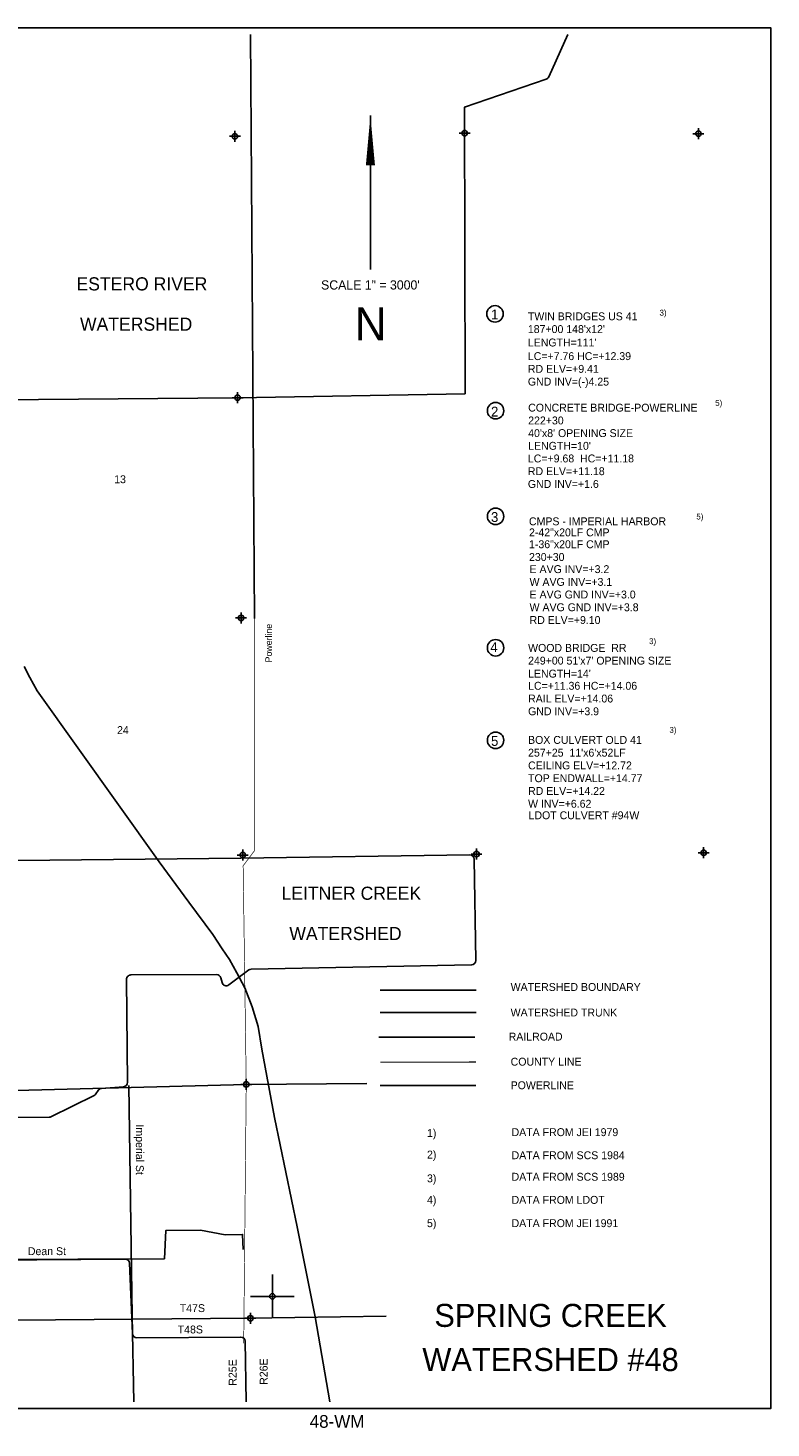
# Model space of a CAD drawing. Extents: x 216737 to 264737, y 724147 to 758382.
# Tile 3 of 3: x 247778 to 264737, y 724147 to 756095. Entities that reach past the tile are written whole.
import ezdxf
from ezdxf.enums import TextEntityAlignment as Align

# ---------------------------------------------------------------- set-up
doc = ezdxf.new("R2010")
doc.units = 0
doc.header["$LTSCALE"] = 800
doc.header["$PDMODE"] = 34
doc.header["$PDSIZE"] = 125
for name, pattern in [('DIVIDE', [0]), ('PHANTOM', [0]), ('STREAM', [0])]:
    doc.linetypes.add(name, pattern=pattern)
doc.layers.get('0').update_dxf_attribs({"linetype": 'CONTINUOUS'})
for name, color, linetype in [('BORDER', 1, 'CONTINUOUS'), ('COUNTY', 15, 'PHANTOM'), ('MAJROADS', 9, 'CONTINUOUS'), ('MINROADS', 8, 'CONTINUOUS'), ('POWERLINES', 11, 'DIVIDE'), ('RR', 13, 'CONTINUOUS'), ('SEC', 2, 'CONTINUOUS'), ('STRUCTTEXT', 7, 'CONTINUOUS'), ('TEXT', 7, 'CONTINUOUS'), ('TRUNKS', 5, 'STREAM'), ('WSHEDS', 3, 'CONTINUOUS')]:
    doc.layers.add(name, color=color, linetype=linetype)

# ---------------------------------------------------------------- blocks, each defined once
blk = doc.blocks.new('TICK')
at = {"color": 0}
for points in [[(500, 0), (500, 1000)], [(0, 500), (1000, 500)]]:
    blk.add_lwpolyline(points, dxfattribs=at)
blk.add_point((500, 500), dxfattribs=at)

msp = doc.modelspace()

# ---------------------------------------------------------------- linework, layer by layer
at = {"layer": 'BORDER', "color": 0}
msp.add_lwpolyline([(216737, 724595), (264737, 724595), (264737, 756095), (216737, 756095)], close=True, dxfattribs=at)
at = {"layer": 'COUNTY', "color": 0, "const_width": 25}
msp.add_lwpolyline([(258002, 732498), (255817, 732497)], dxfattribs=at)
at = {"layer": 'MAJROADS', "color": 0}
for points in [[(247694, 741523), (247822, 741274), (247987, 740972), (250771, 737064), (251450, 736143), (251997, 735409), (252211, 735082), (252379, 734838), (252545, 734532), (252731, 734190), (252895, 733755), (253033, 733307), (253115, 732789), (253404, 731236), (253926, 728739), (254335, 726687), (254665, 724745)], [(244852, 731867), (247507, 731848), (252760, 731987)], [(252760, 731987), (255513, 732007)], [(247521, 726608), (252824, 726652), (255950, 726699)]]:
    msp.add_lwpolyline(points, dxfattribs=at)
at = {"layer": 'MINROADS', "color": 0}
for points in [[(250191, 724745), (250158, 726706), (250080, 731962)], [(244956, 727986), (250894, 728008), (250921, 728652), (251718, 728659), (252282, 728555), (252675, 728565), (252692, 728217)]]:
    msp.add_lwpolyline(points, dxfattribs=at)
at = {"layer": 'POWERLINES', "color": 0}
for points in [[(252949, 742616), (252855, 755945)], [(258002, 731960), (255817, 731959)]]:
    msp.add_lwpolyline(points, dxfattribs=at)
at = {"layer": 'POWERLINES', "color": 0, "const_width": 15}
msp.add_lwpolyline([(252949, 742616), (252949, 737322), (252689, 736977), (252760, 731987), (252702, 726078)], dxfattribs=at)
at = {"layer": 'RR', "color": 0}
msp.add_lwpolyline([(255788, 733062), (257978, 733062)], dxfattribs=at)
at = {"layer": 'SEC', "color": 0}
for p in [(252501, 753624), (257745, 753695), (263081, 753683), (252561, 747659), (252642, 742633), (258015, 737243), (263200, 737274), (252680, 737222), (252760, 731987), (252856, 726651)]:
    msp.add_point(p, dxfattribs=at)
at = {"layer": 'STRUCTTEXT', "color": 0}
for centre in [(258439, 749572), (258451, 747361), (258451, 744950), (258451, 741951), (258451, 739841)]:
    msp.add_circle(centre, 188, dxfattribs=at)
at = {"layer": 'TEXT', "color": 0}
msp.add_line((255594, 754099), (255594, 750587), dxfattribs=at)
msp.add_lwpolyline([(255594, 754099, 0, 208, 0), (255594, 752962, 208, 208, 0)], format="xyseb", dxfattribs=at)
at = {"layer": 'TRUNKS', "color": 0}
msp.add_lwpolyline([(255814, 733631), (258008, 733631)], dxfattribs=at)
at = {"layer": 'WSHEDS', "color": 0}
for points in [[(247108, 747611), (252561, 747659), (257755, 747748), (257744, 754289), (259604, 754924, 0.20809), (259663, 754977), (260097, 755945, -0.093041)], [(246018, 731216), (248260, 731241, 0.112533), (248303, 731251), (249287, 731738, 0.132254), (249326, 731772), (249379, 731851, -0.231443), (249455, 731896), (249959, 731934, 0.395502), (250052, 732035), (250026, 734385, -0.416424), (250125, 734486), (252083, 734493, -0.343367), (252180, 734418), (252207, 734314, 0.534063), (252364, 734258), (252818, 734599, -0.157146), (252876, 734619), (257902, 734715, 0.413256), (258000, 734816), (257963, 737125, 0.413621), (257862, 737223), (252637, 737151, -0.000834), (252636, 737151), (247548, 737097, 0.412198)], [(252756, 724745), (252733, 726125, 0.411172), (252632, 726223), (250261, 726207, -0.404301), (250161, 726303), (250096, 727907, 0.404862), (249995, 728003), (244944, 727960, -0.417549)]]:
    msp.add_lwpolyline(points, format="xyb", dxfattribs=at)
msp.add_lwpolyline([(255814, 734139), (258008, 734139)], dxfattribs=at)

# ---------------------------------------------------------------- block references
at = {"color": 0}
msp.add_blockref('TICK', (252856, 726651), dxfattribs=at)

# ---------------------------------------------------------------- texts
at = {"layer": 'MAJROADS', "color": 0}
msp.add_text('Imperial St', height=180, rotation=270, dxfattribs=at).set_placement((250241, 731073))
msp.add_text('Dean St', height=180, dxfattribs=at).set_placement((247776, 728092))
at = {"layer": 'POWERLINES', "color": 0}
msp.add_text('Powerline', height=150, rotation=90, dxfattribs=at).set_placement((253347, 741618))
msp.add_text('POWERLINE', height=180, dxfattribs=at).set_placement((258795, 731878))
at = {"layer": 'STRUCTTEXT', "color": 0}
for s, height, p in [('1', 225, (258347, 749445)), ('TWIN BRIDGES US 41', 180, (259188, 749425)), ('3)', 135, (262193, 749530)), ("187+00 148'x12'", 180, (259188, 749134)), ("LENGTH=111'", 180, (259188, 748828)), ('LC=+7.76 HC=+12.39', 180, (259188, 748517)), ('RD ELV=+9.41', 180, (259188, 748226)), ('GND INV=(-)4.25', 180, (259188, 747935)), ('5)', 135, (263464, 747472)), ('2', 225, (258347, 747228)), ('CONCRETE BRIDGE-POWERLINE', 180, (259195, 747341)), ("40'x8' OPENING SIZE", 180, (259195, 746760)), ('222+30', 180, (259195, 747049)), ("LENGTH=10'", 180, (259195, 746470)), ('LC=+9.68  HC=+11.18', 180, (259188, 746182)), ('RD ELV=+11.18', 180, (259188, 745891)), ('GND INV=+1.6', 180, (259188, 745599)), ('3', 225, (258347, 744822)), ('CMPS - IMPERIAL HARBOR', 180, (259213, 744747)), ('5)', 135, (263033, 744879)), ('2-42"x20LF CMP', 180, (259214, 744495)), ('1-36"x20LF CMP', 180, (259214, 744224)), ('230+30', 180, (259214, 743933)), ('E AVG INV=+3.2 ', 180, (259227, 743656)), ('W AVG INV=+3.1 ', 180, (259227, 743365)), ('E AVG GND INV=+3.0 ', 180, (259227, 743077)), ('W AVG GND INV=+3.8', 180, (259227, 742786)), ('RD ELV=+9.10', 180, (259227, 742495)), ('3)', 135, (261955, 742035)), ('4', 225, (258331, 741852)), ('WOOD BRIDGE  RR', 180, (259193, 741859)), ("249+00 51'x7' OPENING SIZE", 180, (259193, 741568)), ("LENGTH=14'", 180, (259193, 741272)), ('LC=+11.36 HC=+14.06', 180, (259193, 740994)), ('RAIL ELV=+14.06', 180, (259193, 740703)), ('GND INV=+3.9', 180, (259193, 740412)), ('5', 225, (258347, 739713)), ('BOX CULVERT OLD 41', 180, (259193, 739759)), ('3)', 135, (262419, 740010)), ("257+25  11'x6'x52LF", 180, (259193, 739468)), ('CEILING ELV=+12.72', 180, (259193, 739177)), ('TOP ENDWALL=+14.77', 180, (259193, 738885)), ('RD ELV=+14.22', 180, (259193, 738594)), ('W INV=+6.62', 180, (259193, 738302)), ('LDOT CULVERT #94W', 180, (259204, 738039)), ('1)', 180, (256886, 730787)), ('DATA FROM JEI 1979', 180, (258816, 730808)), ('2)', 180, (256886, 730296)), ('DATA FROM SCS 1984', 180, (258816, 730281)), ('3)', 180, (256886, 729754)), ('DATA FROM SCS 1989', 180, (258816, 729790)), ('4)', 180, (256886, 729263)), ('DATA FROM LDOT', 180, (258816, 729263)), ('5)', 180, (256886, 728731)), ('DATA FROM JEI 1991', 180, (258816, 728731))]:
    msp.add_text(s, height=height, dxfattribs=at).set_placement(p)
msp.add_text('48-WM', height=290, dxfattribs=at).set_placement((254833, 724152), align=Align.CENTER)
at = {"layer": 'TEXT', "color": 0}
for s, height, p in [('ESTERO RIVER', 300, (250379, 750106)), ('SCALE 1" = 3000\'', 209.79, (255593, 750127)), ('N', 749, (255598, 748970)), ('WATERSHED', 300, (250247, 749187)), ('13', 180, (249880, 745708)), ('24', 180, (249945, 739983)), ('LEITNER CREEK', 300, (255158, 736200)), ('WATERSHED', 300, (255025, 735281)), ('SPRING CREEK', 525, (259705, 726454)), ('WATERSHED #48', 525, (259705, 725446))]:
    msp.add_text(s, height=height, dxfattribs=at).set_placement(p, align=Align.CENTER)
for s, p in [('WATERSHED BOUNDARY', (258795, 734121)), ('WATERSHED TRUNK', (258795, 733538)), ('RAILROAD', (258750, 732988)), ('COUNTY LINE', (258795, 732416)), ('T47S', (251243, 726792)), ('T48S', (251196, 726305))]:
    msp.add_text(s, height=180, dxfattribs=at).set_placement(p)
for s, p in [('R25E', (252539, 725112)), ('R26E', (253247, 725132))]:
    msp.add_text(s, height=180, rotation=90, dxfattribs=at).set_placement(p)

doc.saveas('drawing.dxf')
